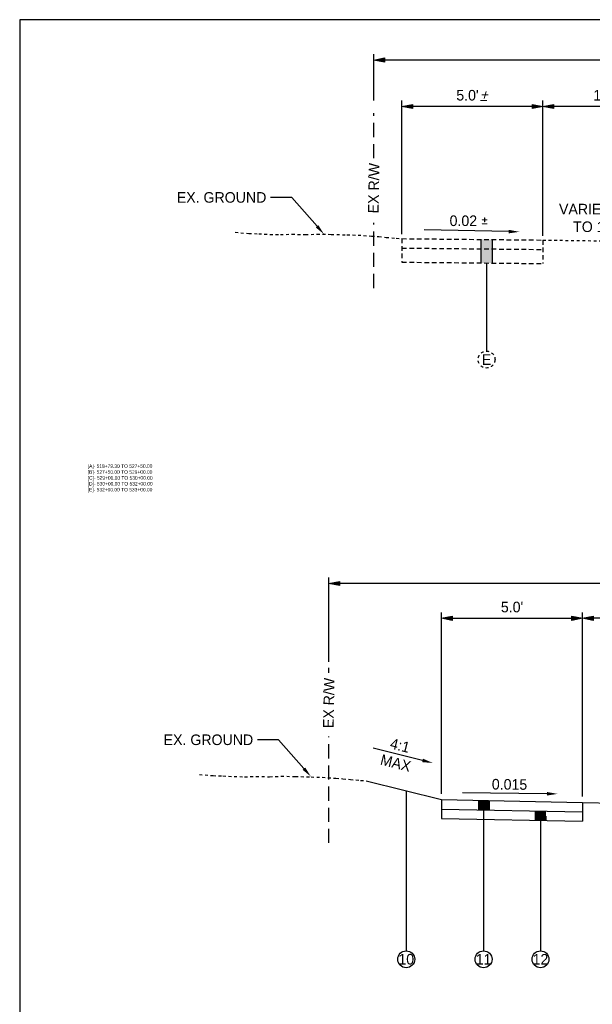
# Model space of a CAD drawing. Header units: feet. Extents: x 19045 to 19136, y 13883 to 14018.
# Tile 2 of 7: x 19045 to 19065, y 13910 to 13945. Entities that reach past the tile are written whole.
import ezdxf
from ezdxf import colors
from ezdxf.entities.mleader import LeaderData, LeaderLine
from ezdxf.math import Vec2, Vec3

# ---------------------------------------------------------------- set-up
doc = ezdxf.new("R2010")
doc.units = ezdxf.units.FT
doc.header["$MEASUREMENT"] = 0
for name, pattern in [('cl5', [25, 1.25, -1.25, 20, -1.25, 1.25]), ('DASHED', [0.75, 0.5, -0.25]), ('DASHED2', [0.375, 0.25, -0.125]), ('OhDOT_USTN2', [0.11, 0.069, -0.041]), ('OhDOT_USTN3', [0.22, 0.165, -0.055])]:
    doc.linetypes.add(name, pattern=pattern)
for name, color, linetype in [('PF_X_Ground_Line', 3, 'OhDOT_USTN2'), ('PV_P_EOP', 7, 'Continuous'), ('PV_P_Text', 10, 'Continuous'), ('PV_X_EOP', 7, 'OhDOT_USTN3'), ('RW_X_CL_5', 6, 'cl5'), ('RW_X_Right_of_Way', 7, 'ROWEX-COEC')]:
    doc.layers.add(name, color=color, linetype=linetype)
doc.styles.add('Slanted-Normal', font='font31.shx', dxfattribs={"height": 0.125})
doc.styles.add('Straight-Normal', font='font30.shx', dxfattribs={"height": 0.14})
doc.linetypes.add('ROWEX-COEC', pattern='A,0.75,-0.05,["Ex R/W",Straight-Normal,S=1,R=0,X=0,Y=-0.06],-0.7,0.75,-0.3,0.75,-0.3,0.75,-0.3,0.75,-0.3', length=5.7)
doc.dimstyles.new('Dec-1  Slanted', dxfattribs={"dimtxt": 0.125, "dimasz": 0.125, "dimexe": 0.07, "dimexo": 0.07, "dimgap": 0.07, "dimtad": 1, "dimdec": 1, "dimzin": 3, "dimdsep": 46, "dimtxsty": 'Slanted-Normal', "dimblk": 'Dim1', "dimcen": 0, "dimclrd": 95, "dimclre": 95, "dimclrt": 7, "dimadec": 1, "dimazin": 3, "dimtfac": 1, "dimtdec": 1, "dimtix": 1, "dimtofl": 0, "dimtmove": 1, "dimatfit": 3, "dimldrblk": 'Dim1', "dimfxl": 1, "dimtolj": 1, "dimtzin": 0, "dimlwd": -1, "dimlwe": -1, "dimarcsym": 0})

# ---------------------------------------------------------------- blocks, each defined once
blk = doc.blocks.new('Dim1')
h = blk.add_hatch(color=4)
h.dxf.hatch_style = 1
h.paths.add_polyline_path([(0, 0), (-1, -0.2), (-1, 0.2)])
at = {"color": 4}
blk.add_lwpolyline([(0, 0), (-1, -0.2), (-1, 0.2), (0, 0)], dxfattribs=at)
blk = doc.blocks.new('*D888')
at = {"layer": 'Defpoints', "color": 0, "transparency": 16777216}
for p in [(19057.692, 13943.73), (19057.692, 13942.083), (19090.692, 13942.083)]:
    blk.add_point(p, dxfattribs=at)
at = {"layer": 'PV_P_Text', "color": 95, "linetype": 'Continuous', "transparency": 16777216}
for p, q in [((19057.692, 13942.293), (19057.692, 13943.94)), ((19090.317, 13943.73), (19058.067, 13943.73)), ((19090.692, 13942.293), (19090.692, 13943.94))]:
    blk.add_line(p, q, dxfattribs=at)
at = {"layer": 'PV_P_Text', "color": 95, "transparency": 16777216, "xscale": 0.375, "yscale": 0.375, "zscale": 0.375, "rotation": 180}
blk.add_blockref('Dim1', (19057.692, 13943.73), dxfattribs=at)
at = {"layer": 'PV_P_Text', "color": 95, "transparency": 16777216, "xscale": 0.375, "yscale": 0.375, "zscale": 0.375}
blk.add_blockref('Dim1', (19090.692, 13943.73), dxfattribs=at)
at = {"layer": 'PV_P_Text', "color": 7, "transparency": 16777216, "insert": (19074.192, 13944.128), "char_height": 0.375, "attachment_point": 5, "style": 'Slanted-Normal'}
blk.add_mtext("\\A1;40.0'", dxfattribs=at)
blk = doc.blocks.new('*D887')
at = {"layer": 'Defpoints', "color": 0, "transparency": 16777216}
for p in [(19063.692, 13942.083), (19063.692, 13937.35), (19068.692, 13937.295)]:
    blk.add_point(p, dxfattribs=at)
at = {"layer": 'PV_P_Text', "color": 95, "linetype": 'Continuous', "transparency": 16777216}
for p, q in [((19063.692, 13937.56), (19063.692, 13942.293)), ((19068.692, 13937.505), (19068.692, 13942.293)), ((19068.317, 13942.083), (19064.067, 13942.083))]:
    blk.add_line(p, q, dxfattribs=at)
at = {"layer": 'PV_P_Text', "color": 95, "transparency": 16777216, "xscale": 0.375, "yscale": 0.375, "zscale": 0.375, "rotation": 180}
blk.add_blockref('Dim1', (19063.692, 13942.083), dxfattribs=at)
at = {"layer": 'PV_P_Text', "color": 95, "transparency": 16777216, "xscale": 0.375, "yscale": 0.375, "zscale": 0.375}
blk.add_blockref('Dim1', (19068.692, 13942.083), dxfattribs=at)
at = {"layer": 'PV_P_Text', "color": 7, "transparency": 16777216, "insert": (19066.192, 13942.48), "char_height": 0.375, "width": 1.47619, "attachment_point": 5, "style": 'Slanted-Normal'}
blk.add_mtext("\\A1;12.0'{\\Fitalic|c0;%%P}", dxfattribs=at)
blk = doc.blocks.new('*D892')
at = {"layer": 'Defpoints', "color": 0, "transparency": 16777216}
for p in [(19058.692, 13942.083), (19058.692, 13937.35), (19063.692, 13937.295)]:
    blk.add_point(p, dxfattribs=at)
at = {"layer": 'PV_P_Text', "color": 95, "linetype": 'Continuous', "transparency": 16777216}
for p, q in [((19058.692, 13937.56), (19058.692, 13942.293)), ((19063.692, 13937.505), (19063.692, 13942.293)), ((19063.317, 13942.083), (19059.067, 13942.083))]:
    blk.add_line(p, q, dxfattribs=at)
at = {"layer": 'PV_P_Text', "color": 95, "transparency": 16777216, "xscale": 0.375, "yscale": 0.375, "zscale": 0.375, "rotation": 180}
blk.add_blockref('Dim1', (19058.692, 13942.083), dxfattribs=at)
at = {"layer": 'PV_P_Text', "color": 95, "transparency": 16777216, "xscale": 0.375, "yscale": 0.375, "zscale": 0.375}
blk.add_blockref('Dim1', (19063.692, 13942.083), dxfattribs=at)
at = {"layer": 'PV_P_Text', "color": 7, "transparency": 16777216, "insert": (19061.192, 13942.48), "char_height": 0.375, "width": 1.47619, "attachment_point": 5, "style": 'Slanted-Normal'}
blk.add_mtext("\\A1;5.0'{\\Fitalic|c0;%%P}", dxfattribs=at)
blk = doc.blocks.new('*D899')
at = {"layer": 'Defpoints', "color": 0, "transparency": 16777216}
for p in [(19065.097, 13923.944), (19065.097, 13917.416), (19069.597, 13917.326)]:
    blk.add_point(p, dxfattribs=at)
at = {"layer": 'PV_P_Text', "color": 95, "linetype": 'Continuous', "transparency": 16777216}
for p, q in [((19065.097, 13917.626), (19065.097, 13924.154)), ((19069.597, 13917.536), (19069.597, 13924.154)), ((19069.222, 13923.944), (19065.472, 13923.944))]:
    blk.add_line(p, q, dxfattribs=at)
at = {"layer": 'PV_P_Text', "color": 95, "transparency": 16777216, "xscale": 0.375, "yscale": 0.375, "zscale": 0.375, "rotation": 180}
blk.add_blockref('Dim1', (19065.097, 13923.944), dxfattribs=at)
at = {"layer": 'PV_P_Text', "color": 95, "transparency": 16777216, "xscale": 0.375, "yscale": 0.375, "zscale": 0.375}
blk.add_blockref('Dim1', (19069.597, 13923.944), dxfattribs=at)
at = {"layer": 'PV_P_Text', "color": 7, "transparency": 16777216, "insert": (19067.347, 13924.341), "char_height": 0.375, "attachment_point": 5, "style": 'Slanted-Normal'}
blk.add_mtext("\\A1;8.5'", dxfattribs=at)
blk = doc.blocks.new('*D900')
at = {"layer": 'Defpoints', "color": 0, "transparency": 16777216}
for p in [(19065.097, 13923.944), (19060.097, 13917.516), (19065.097, 13917.416)]:
    blk.add_point(p, dxfattribs=at)
at = {"layer": 'PV_P_Text', "color": 95, "linetype": 'Continuous', "transparency": 16777216}
for p, q in [((19060.097, 13917.726), (19060.097, 13924.154)), ((19065.097, 13917.626), (19065.097, 13924.154)), ((19060.472, 13923.944), (19064.722, 13923.944))]:
    blk.add_line(p, q, dxfattribs=at)
at = {"layer": 'PV_P_Text', "color": 95, "transparency": 16777216, "xscale": 0.375, "yscale": 0.375, "zscale": 0.375, "rotation": 180}
blk.add_blockref('Dim1', (19060.097, 13923.944), dxfattribs=at)
at = {"layer": 'PV_P_Text', "color": 95, "transparency": 16777216, "xscale": 0.375, "yscale": 0.375, "zscale": 0.375}
blk.add_blockref('Dim1', (19065.097, 13923.944), dxfattribs=at)
at = {"layer": 'PV_P_Text', "color": 7, "transparency": 16777216, "insert": (19062.597, 13924.341), "char_height": 0.375, "attachment_point": 5, "style": 'Slanted-Normal'}
blk.add_mtext("\\A1;5.0'", dxfattribs=at)
blk = doc.blocks.new('*D889')
at = {"layer": 'Defpoints', "color": 0, "transparency": 16777216}
for p in [(19056.097, 13925.176), (19056.097, 13922.194), (19089.097, 13922.194)]:
    blk.add_point(p, dxfattribs=at)
at = {"layer": 'PV_P_Text', "color": 95, "linetype": 'Continuous', "transparency": 16777216}
for p, q in [((19056.097, 13922.404), (19056.097, 13925.386)), ((19088.722, 13925.176), (19056.472, 13925.176)), ((19089.097, 13922.404), (19089.097, 13925.386))]:
    blk.add_line(p, q, dxfattribs=at)
at = {"layer": 'PV_P_Text', "color": 95, "transparency": 16777216, "xscale": 0.375, "yscale": 0.375, "zscale": 0.375, "rotation": 180}
blk.add_blockref('Dim1', (19056.097, 13925.176), dxfattribs=at)
at = {"layer": 'PV_P_Text', "color": 95, "transparency": 16777216, "xscale": 0.375, "yscale": 0.375, "zscale": 0.375}
blk.add_blockref('Dim1', (19089.097, 13925.176), dxfattribs=at)
at = {"layer": 'PV_P_Text', "color": 7, "transparency": 16777216, "insert": (19072.597, 13925.574), "char_height": 0.375, "attachment_point": 5, "style": 'Slanted-Normal'}
blk.add_mtext("\\A1;40.0'", dxfattribs=at)

msp = doc.modelspace()

# ---------------------------------------------------------------- hatches: boundary and pattern name
at = {"layer": 'PV_P_Text'}
h = msp.add_hatch(color=256, dxfattribs=at)
h.dxf.hatch_style = 1
h.paths.add_polyline_path([(19061.492, 13937.372), (19061.892, 13937.368), (19061.892, 13936.535), (19061.492, 13936.539)])
h = msp.add_hatch(color=256, dxfattribs=at)
h.dxf.hatch_style = 1
h.paths.add_polyline_path([(19061.384, 13917.158), (19061.784, 13917.15), (19061.787, 13917.483), (19061.387, 13917.487)])
h = msp.add_hatch(color=256, dxfattribs=at)
h.dxf.hatch_style = 1
h.paths.add_polyline_path([(19063.4, 13916.787), (19063.8, 13916.779), (19063.802, 13917.109), (19063.402, 13917.117)])

# ---------------------------------------------------------------- linework, layer by layer
at = {"layer": 'PF_X_Ground_Line'}
for points in [[(19052.775, 13937.625), (19053.259, 13937.584), (19053.609, 13937.573), (19054.007, 13937.552), (19054.378, 13937.541), (19054.787, 13937.557), (19055.265, 13937.541), (19055.674, 13937.562), (19056.178, 13937.552), (19056.74, 13937.536), (19057.133, 13937.525), (19057.616, 13937.488), (19057.867, 13937.473), (19058.13, 13937.446), (19058.491, 13937.414), (19058.692, 13937.4)], [(19063.692, 13937.35), (19068.692, 13937.285)], [(19051.505, 13918.409), (19051.988, 13918.368), (19052.339, 13918.358), (19052.737, 13918.337), (19053.108, 13918.326), (19053.517, 13918.342), (19053.995, 13918.326), (19054.404, 13918.347), (19054.908, 13918.337), (19055.47, 13918.321), (19055.863, 13918.31), (19056.346, 13918.273), (19056.596, 13918.257), (19056.86, 13918.231), (19057.221, 13918.199), (19057.422, 13918.185)]]:
    msp.add_lwpolyline(points, dxfattribs=at)
at = {"layer": 'PV_P_EOP', "linetype": 'DASHED'}
for points in [[(19057.692, 13940.252), (19057.692, 13941.842)], [(19057.692, 13935.648), (19057.692, 13937.958)], [(19056.097, 13922.006), (19056.097, 13922.194)], [(19056.097, 13915.98), (19056.097, 13919.751)]]:
    msp.add_lwpolyline(points, dxfattribs=at)
at = {"layer": 'PV_P_EOP'}
for points in [[(19061.787, 13917.483), (19061.784, 13917.15)], [(19063.8, 13916.933), (19063.8, 13916.779)]]:
    msp.add_lwpolyline(points, dxfattribs=at)
at = {"layer": 'PV_P_Text', "linetype": 'ByBlock', "lineweight": -2}
for p, q in [((19062.479, 13937.649), (19059.478, 13937.709)), ((19063.836, 13917.724), (19060.835, 13917.754))]:
    msp.add_line(p, q, dxfattribs=at)
at = {"layer": 'PV_P_Text'}
msp.add_line((19065.097, 13917.416), (19069.597, 13917.326), dxfattribs=at)
for points in [[(19061.492, 13937.372), (19061.492, 13936.539)], [(19061.892, 13937.368), (19061.892, 13936.535)], [(19061.692, 13936.537), (19061.692, 13933.414)], [(19057.422, 13918.185), (19060.097, 13917.516)], [(19058.843, 13917.83), (19058.843, 13912.171)], [(19060.097, 13917.516), (19060.09, 13916.853)], [(19060.097, 13917.516), (19065.097, 13917.416)], [(19061.587, 13917.468), (19061.587, 13912.171)], [(19060.097, 13917.183), (19065.097, 13917.083)], [(19063.605, 13917.113), (19063.605, 13916.793)], [(19063.605, 13917.113), (19063.605, 13912.158)], [(19065.097, 13917.416), (19065.09, 13916.753)], [(19060.09, 13916.853), (19065.09, 13916.753)]]:
    msp.add_lwpolyline(points, dxfattribs=at)
at = {"layer": 'PV_P_Text', "linetype": 'ByBlock', "lineweight": -2}
msp.add_lwpolyline([(19059.421, 13918.907), (19057.675, 13919.344)], dxfattribs=at)
at = {"layer": 'PV_P_Text', "linetype": 'DASHED2', "ltscale": 0.333}
msp.add_circle((19061.692, 13933.114), 0.3, dxfattribs=at)
at = {"layer": 'PV_P_Text'}
for points in [[(19062.48, 13937.712), (19062.854, 13937.642), (19062.477, 13937.587)], [(19059.437, 13918.968), (19059.785, 13918.816), (19059.406, 13918.846)], [(19063.837, 13917.787), (19064.211, 13917.721), (19063.836, 13917.662)]]:
    msp.add_solid(points, dxfattribs=at)
at = {"layer": 'PV_X_EOP'}
for points in [[(19058.692, 13937.4), (19058.692, 13936.567)], [(19058.692, 13937.4), (19063.692, 13937.35)], [(19063.692, 13937.35), (19063.692, 13936.517)], [(19058.692, 13937.067), (19063.692, 13937.017)], [(19058.692, 13936.567), (19063.692, 13936.517)]]:
    msp.add_lwpolyline(points, dxfattribs=at)
at = {"layer": 'RW_X_CL_5', "linetype": 'ByBlock'}
msp.add_lwpolyline([(19045.13, 13945.16), (19045.13, 13882.91), (19136.254, 13882.91), (19136.254, 13945.16)], close=True, dxfattribs=at)
at = {"layer": 'RW_X_Right_of_Way'}
for centre in [(19058.843, 13911.858), (19061.587, 13911.858), (19063.605, 13911.858)]:
    msp.add_circle(centre, 0.3, dxfattribs=at)

# ---------------------------------------------------------------- texts
at = {"layer": 'PV_P_Text', "style": 'Slanted-Normal'}
msp.add_text('0.015', height=0.375, rotation=359.4271, dxfattribs=at).set_placement((19061.878, 13917.877))
at = {"layer": 'PV_P_Text', "char_height": 0.375, "width": 2.18377, "attachment_point": 5, "style": 'Slanted-Normal'}
for s, insert, rotation in [('EX R/W', (19057.692, 13939.188), 88.8542), ('EX R/W', (19056.097, 13920.942), 88.8542), ('4:1', (19058.623, 13919.436), 345.9638), ('MAX', (19058.468, 13918.816), 345.9638)]:
    msp.add_mtext(s, dxfattribs=dict(at, insert=insert, rotation=rotation))
at = {"layer": 'PV_P_Text', "char_height": 0.375, "width": 29.24884, "attachment_point": 5, "style": 'Slanted-Normal'}
for s, insert in [('VARIES: 2.00% \\PTO 10.00%', (19066.032, 13938.132)), ('0.02 {\\fISOCPEUR|b0|i0|c0|p34;%%P}', (19061.066, 13938.032))]:
    msp.add_mtext(s, dxfattribs=dict(at, insert=insert))
at = {"layer": 'PV_P_Text', "insert": (19061.692, 13933.114), "char_height": 0.375, "attachment_point": 5, "style": 'Slanted-Normal'}
msp.add_mtext_dynamic_manual_height_columns('E', width=2.46234, gutter_width=0.625, heights=[0], dxfattribs=at)
at = {"layer": 'RW_X_Right_of_Way', "insert": (19047.419, 13929.4), "char_height": 0.125, "width": 4.08631, "attachment_point": 1, "style": 'Slanted-Normal'}
msp.add_mtext('\\pxi1;[A]- 518+79.30 TO 527+50.00\\P[B]- 527+50.00 TO 529+00.00\\P[C]- 529+00.00 TO 530+00.00\\P[D]- 530+00.00 TO 532+00.00\\P[E]- 532+00.00 TO 533+00.00', dxfattribs=at)
at = {"layer": 'RW_X_Right_of_Way', "char_height": 0.375, "attachment_point": 5, "style": 'Slanted-Normal'}
for s, insert in [('10', (19058.843, 13911.858)), ('11', (19061.587, 13911.858)), ('12', (19063.605, 13911.858))]:
    msp.add_mtext_dynamic_manual_height_columns(s, width=2.46234, gutter_width=0.625, heights=[0], dxfattribs=dict(at, insert=insert))

# ---------------------------------------------------------------- dimensions: what is measured, and where the dimension line sits
at = {"layer": 'PV_P_Text'}
for base, p1, p2, text, picture, middle in [((19057.692, 13943.73), (19090.692, 13942.083), (19057.692, 13942.083), "40.0'", '*D888', (19074.192, 13944.128)), ((19058.692, 13942.083), (19063.692, 13937.295), (19058.692, 13937.35), "5.0'{\\Fitalic|c0;%%P}", '*D892', (19061.192, 13942.48)), ((19063.692, 13942.083), (19068.692, 13937.295), (19063.692, 13937.35), "12.0'{\\Fitalic|c0;%%P}", '*D887', (19066.192, 13942.48)), ((19056.097, 13925.176), (19089.097, 13922.194), (19056.097, 13922.194), "40.0'", '*D889', (19072.597, 13925.574)), ((19065.097, 13923.944), (19060.097, 13917.516), (19065.097, 13917.416), "5.0'", '*D900', (19062.597, 13924.341)), ((19065.097, 13923.944), (19069.597, 13917.326), (19065.097, 13917.416), "8.5'", '*D899', (19067.347, 13924.341))]:
    dim = msp.add_linear_dim(base=base, p1=p1, p2=p2, text=text, dimstyle='Dec-1  Slanted', override={"dimpost": "'"}, dxfattribs=at)
    dim.commit()
    dim.dimension.update_dxf_attribs({"geometry": picture, "text_midpoint": middle})

# ---------------------------------------------------------------- leaders
at = {"layer": 'RW_X_Right_of_Way'}
ml = msp.add_multileader_mtext('Standard', dxfattribs=at)
ml.set_content('EX. GROUND', color=256, style='Slanted-Normal')
ml.set_leader_properties()
ml.build(insert=Vec2(0, 0))
ml.multileader.update_dxf_attribs({"dogleg_length": 0.25, "arrow_head_size": 0.375, "scale": 3})
ctx = ml.context
ctx.base_point, ctx.scale, ctx.char_height, ctx.arrow_head_size, ctx.landing_gap_size, ctx.plane_origin = Vec3(19050.488, 13938.861), 3, 0.375, 0.375, 0.15, Vec3(19055.926, 13937.557)
ctx.text_align_type = 2
notes = []
notes.append((ctx, [(0, (1, 1, 0), (19054.78, 13938.861), (-1, 0), 0.75, [(0, [(19055.926, 13937.557)], 0, [])])]))
ctx.mtext.insert, ctx.mtext.alignment, ctx.mtext.flow_direction = Vec3(19053.88, 13939.049), 3, 5
ml = msp.add_multileader_mtext('Standard', dxfattribs=at)
ml.set_content('EX. GROUND', color=256, style='Slanted-Normal')
ml.set_leader_properties()
ml.build(insert=Vec2(0, 0))
ml.multileader.update_dxf_attribs({"dogleg_length": 0.25, "arrow_head_size": 0.375, "scale": 3})
ctx = ml.context
ctx.base_point, ctx.scale, ctx.char_height, ctx.arrow_head_size, ctx.landing_gap_size, ctx.plane_origin = Vec3(19050.023, 13919.638), 3, 0.375, 0.375, 0.15, Vec3(19055.461, 13918.334)
ctx.text_align_type = 2
notes.append((ctx, [(0, (1, 1, 0), (19054.314, 13919.638), (-1, 0), 0.75, [(0, [(19055.461, 13918.334)], 0, [])])]))
ctx.mtext.insert, ctx.mtext.alignment, ctx.mtext.flow_direction = Vec3(19053.414, 13919.826), 3, 5
for ctx, leaders in notes:
    for number, flags, end, landing, length, lines in leaders:
        leader = LeaderData()
        leader.index, (leader.has_last_leader_line, leader.has_dogleg_vector, leader.attachment_direction) = number, flags
        leader.last_leader_point, leader.dogleg_vector, leader.dogleg_length = Vec3(end), Vec3(landing), length
        for number, points, colour, breaks in lines:
            line = LeaderLine()
            line.index, line.vertices, line.color, line.breaks = number, Vec3.list(points), colors.encode_raw_color(colour), breaks
            leader.lines.append(line)
        ctx.leaders.append(leader)

doc.saveas('drawing.dxf')
